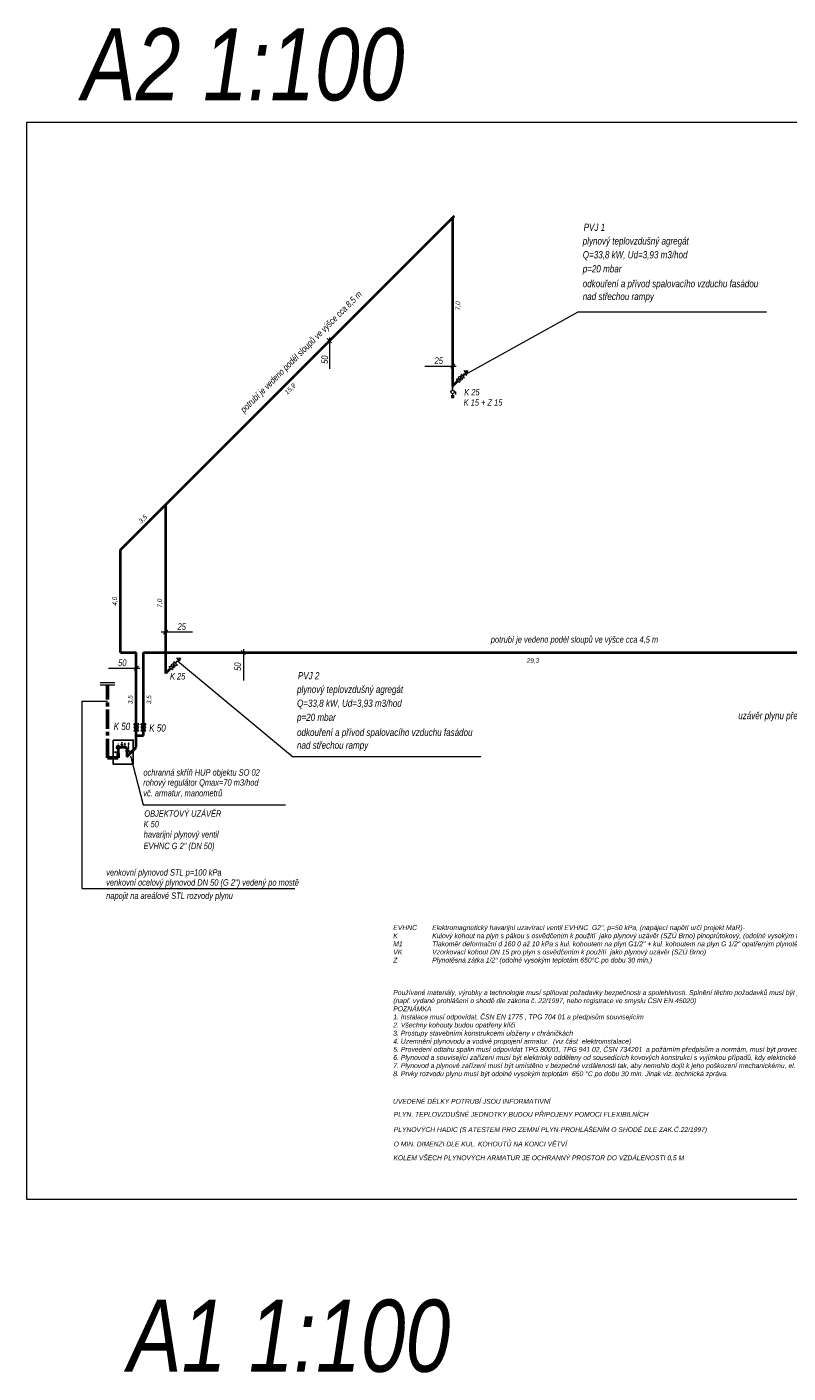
# Model space of a CAD drawing. Header units: millimetres. Extents: x 6435372 to 6591231, y 1734588 to 1852854.
# Tile 10 of 12: x 6518445 to 6548145, y 1800371 to 1852854. Entities that reach past the tile are written whole.
import ezdxf

# ---------------------------------------------------------------- set-up
doc = ezdxf.new("R2010")
doc.units = ezdxf.units.MM
doc.linetypes.add('DĚLICÍ', pattern=[1.25, 0.5, -0.25, 0, -0.25, 0, -0.25])
doc.linetypes.add('I-PLYN', pattern=[760, 500, -80, 100, -80])
for name, color, linetype in [('1', 7, 'Continuous'), ('plyn-popis', 7, 'Continuous'), ('PLYNNOVY', 7, 'Continuous'), ('SCHEMA', 7, 'Continuous')]:
    doc.layers.add(name, color=color, linetype=linetype)
for name, color, linetype, lineweight in [('LEGENDA', 7, 'Continuous', 0), ('Plyn', 6, 'Continuous', 30), ('plyn_popis', 7, 'Continuous', 18), ('plyn_potrubi', 40, 'PLYN2', 40)]:
    doc.layers.add(name, color=color, linetype=linetype, lineweight=lineweight)
doc.styles.add('ARIEL', font='arial.ttf')
doc.styles.add('INDRA', font='ariali.ttf')
doc.styles.get("Standard").update_dxf_attribs({"font": 'romans.shx'})
doc.linetypes.add('PLYN2', pattern='A,5,-0.5,["+",Standard,S=1,R=0,X=0,Y=-0.42],-1.2', length=6.7)

msp = doc.modelspace()

# ---------------------------------------------------------------- hatches: boundary and pattern name
at = {"layer": '1'}
h = msp.add_hatch(dxfattribs=at)
h.set_pattern_fill('ANSI31', scale=46.757812, angle=90, style=0)
h.set_pattern_definition([(135, (11115166.0734, 4160730.117), (-4.1328457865, -4.1328457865), [])])
h.paths.add_polyline_path([(6522129.8, 1824888.7, 0.1920288), (6522121.5, 1824867.7, 0.6588722), (6522173.1, 1824845.5)])

# ---------------------------------------------------------------- linework, layer by layer
at = {"ltscale": 300}
msp.add_line((6535056.7, 1838854.2), (6535056.7, 1838691.6), dxfattribs=at)
at = {"layer": '1', "color": 7}
for p, q in [((6522173.1, 1824845.5), (6522129.8, 1824888.7)), ((6522152, 1824837.1), (6522152, 1824810.6)), ((6522133.9, 1824791.5), (6522133.9, 1824805.1)), ((6522144.1, 1824791.5), (6522133.9, 1824791.5)), ((6522152, 1824810.6), (6522166.2, 1824810.6)), ((6522152, 1824810.3), (6522152, 1824800.6)), ((6522152, 1824784.7), (6522152, 1824767.1)), ((6522174.2, 1824825.2), (6522161.5, 1824825.2)), ((6522174.2, 1824818.8), (6522174.2, 1824825.2)), ((6522182.6, 1824810.6), (6522195.9, 1824810.6)), ((6522199.7, 1824804.9), (6522188.6, 1824804.9)), ((6522188.9, 1824816.5), (6522199.7, 1824816.5)), ((6522199.7, 1824816.5), (6522199.7, 1824804.9))]:
    msp.add_line(p, q, dxfattribs=at)
for centre, radius in [((6522152, 1824867.7), 30.6), ((6522152, 1824792.7), 7.93), ((6522174.4, 1824810.6), 8.24)]:
    msp.add_circle(centre, radius, dxfattribs=at)
at = {"layer": 'Plyn', "color": 7, "linetype": 'Continuous', "lineweight": 18, "ltscale": 1000}
for p, q in [((6535006.6, 1838499.4), (6535006.6, 1838407.9)), ((6535056.7, 1838552.3), (6535056.7, 1838440.6)), ((6535104.4, 1838407.9), (6535104.4, 1838502.1)), ((6535126.3, 1838624), (6535180.2, 1838624)), ((6535180.2, 1838516.7), (6535180.2, 1838624)), ((6535006.6, 1838407.9), (6535104.4, 1838407.9))]:
    msp.add_line(p, q, dxfattribs=at)
at = {"layer": 'Plyn', "color": 164, "linetype": 'I-PLYN', "lineweight": 53, "ltscale": 1.5}
for p, q in [((6521589.9, 1824353.8), (6521589.9, 1827203.9)), ((6522007.7, 1824353.8), (6521589.9, 1824353.8)), ((6522007.7, 1824353.8), (6522007.7, 1824543.3))]:
    msp.add_line(p, q, dxfattribs=at)
at = {"layer": 'Plyn', "color": 7, "linetype": 'Continuous', "lineweight": 18, "ltscale": 1000}
msp.add_circle((6535056.7, 1838621.9), 69.6, dxfattribs=at)
at = {"layer": 'plyn-popis', "ltscale": 200}
msp.add_line((6522337.7, 1824627.6), (6522386.6, 1824627.6), dxfattribs=at)
at = {"layer": 'plyn-popis'}
msp.add_lwpolyline([(6521809, 1825048.5), (6522591.4, 1825048.5), (6522591.4, 1824113), (6521809, 1824113)], close=True, dxfattribs=at)
at = {"layer": 'plyn-popis', "ltscale": 200}
msp.add_lwpolyline([(6522386.6, 1824648), (6522424.4, 1824648), (6522424.4, 1824607.2), (6522386.6, 1824607.2)], close=True, dxfattribs=at)
at = {"layer": 'plyn_popis', "ltscale": 200}
for p, q in [((6535133.9, 1845454.6), (6535089.7, 1845498.8)), ((6520602.2, 1819259.8), (6528893.2, 1819259.8))]:
    msp.add_line(p, q, dxfattribs=at)
at = {"layer": 'plyn_popis', "ltscale": 400}
for p, q in [((6535451.6, 1839249.1), (6539957.8, 1841742)), ((6539957.8, 1841742), (6547304.6, 1841742)), ((6535451.6, 1839249.1), (6535524.4, 1839348)), ((6535605.3, 1839283.3), (6535500, 1839453.2)), ((6535500, 1839453.2), (6535625.5, 1839352)), ((6535524.4, 1839348), (6535605.3, 1839283.3)), ((6535625.5, 1839352), (6535580.9, 1839453.2)), ((6535580.9, 1839453.2), (6535637.6, 1839396.5)), ((6535637.6, 1839396.5), (6535653.8, 1839461.3)), ((6524248.7, 1828046.3), (6524321.5, 1828145.2)), ((6524402.4, 1828080.4), (6524297.2, 1828250.4)), ((6524297.2, 1828250.4), (6524422.6, 1828149.2)), ((6524321.5, 1828145.2), (6524402.4, 1828080.4)), ((6524422.6, 1828149.2), (6524378.1, 1828250.3)), ((6524378.1, 1828250.3), (6524434.7, 1828193.7)), ((6524402.4, 1828080.4), (6528809.6, 1824404.3)), ((6524434.7, 1828193.7), (6524450.9, 1828258.4)), ((6521303, 1827293.1), (6521876.7, 1827293.1)), ((6521303, 1827203.9), (6521876.7, 1827203.9)), ((6520602.2, 1819259.8), (6520602.2, 1826568.3)), ((6520602.2, 1826568.3), (6521589.9, 1826568.3)), ((6521680.5, 1824353.8), (6521680.5, 1824379.5)), ((6521680.5, 1824379.5), (6521709.7, 1824353.8)), ((6521680.5, 1824353.8), (6521680.5, 1824328.2)), ((6521680.5, 1824328.2), (6521709.7, 1824353.8)), ((6522482.1, 1824429.4), (6522982.2, 1822528.2)), ((6528809.6, 1824404.3), (6536156.5, 1824404.3)), ((6522982.2, 1822528.2), (6528536.5, 1822528.2))]:
    msp.add_line(p, q, dxfattribs=at)
at = {"layer": 'plyn_popis', "ltscale": 30}
for p, q in [((6530324, 1840538.7), (6530161.7, 1840701)), ((6530248.9, 1840749.3), (6530248.9, 1839527.4)), ((6535192.2, 1839620.9), (6533970.2, 1839620.9)), ((6534981.6, 1839545.9), (6535143.9, 1839708.2)), ((6524903.2, 1829253.6), (6523681.2, 1829253.6)), ((6523778.7, 1829178.6), (6523941, 1829340.9)), ((6526968.8, 1828381.7), (6526806.5, 1828544)), ((6526893.8, 1828592.3), (6526893.8, 1827370.4)), ((6522845.4, 1827841.3), (6521623.5, 1827841.3)), ((6522634.8, 1827766.2), (6522797.1, 1827928.5))]:
    msp.add_line(p, q, dxfattribs=at)
at = {"layer": 'plyn_popis'}
for p, q in [((6535190.1, 1839126.4), (6535520.9, 1839179.8)), ((6535382.3, 1839318.5), (6535328.8, 1838987.7)), ((6524179.4, 1828115.6), (6524125.9, 1827784.8)), ((6523987.3, 1827923.5), (6524318, 1827976.9)), ((6522807.9, 1825411.4), (6522611.8, 1825683.1)), ((6522807.9, 1825683.1), (6522611.8, 1825411.4)), ((6523089.3, 1825411.4), (6522893.2, 1825683.1)), ((6523089.3, 1825683.1), (6522893.2, 1825411.4))]:
    msp.add_line(p, q, dxfattribs=at)
at = {"layer": 'plyn_popis', "ltscale": 30}
msp.add_lwpolyline([(6577844.5, 1849136.9), (6577844.5, 1807136.9), (6518444.5, 1807136.9), (6518444.5, 1849136.9)], close=True, dxfattribs=at)
at = {"layer": 'plyn_popis'}
for points in [[(6535328.8, 1838987.7), (6535190.1, 1839126.4)], [(6535382.3, 1839318.5), (6535520.9, 1839179.8)], [(6524179.4, 1828115.6), (6524318, 1827976.9)], [(6524125.9, 1827784.8), (6523987.3, 1827923.5)], [(6522807.9, 1825683.1), (6522611.8, 1825683.1)], [(6522611.8, 1825411.4), (6522807.9, 1825411.4)], [(6523089.3, 1825683.1), (6522893.2, 1825683.1)], [(6522893.2, 1825411.4), (6523089.3, 1825411.4)]]:
    msp.add_lwpolyline(points, dxfattribs=at)
at = {"layer": 'plyn_popis', "ltscale": 400}
msp.add_lwpolyline([(6522438.1, 1824546.9), (6522662.4, 1824771.2), (6522709.7, 1824723.9), (6522485.4, 1824499.6)], close=True, dxfattribs=at)
at = {"layer": 'plyn_popis'}
for centre in [(6535355.5, 1839153.1), (6524152.7, 1827950.2), (6522709.9, 1825547.2), (6522991.2, 1825547.2)]:
    msp.add_circle(centre, 75.7, dxfattribs=at)
at = {"layer": 'plyn_potrubi', "ltscale": 200}
for p, q in [((6522098, 1832462.9), (6535111.8, 1845476.7)), ((6535056.7, 1845421.5), (6535056.7, 1838854.2)), ((6523853.8, 1834218.7), (6523853.8, 1827651.3)), ((6522098, 1828462.9), (6522098, 1832462.9)), ((6522221.8, 1824767.1), (6522007.7, 1824767.1)), ((6522007.7, 1824767.1), (6522007.7, 1824543.3)), ((6522298.3, 1824766.9), (6522337.5, 1824766.9)), ((6522337.5, 1824766.9), (6522337.5, 1824399.1))]:
    msp.add_line(p, q, dxfattribs=at)
at = {"layer": 'plyn_potrubi', "ltscale": 400}
for p, q in [((6535259.5, 1839057), (6535056.7, 1838854.2)), ((6522098, 1828462.9), (6522709.9, 1828462.9)), ((6522709.9, 1824771.4), (6522709.9, 1828462.9)), ((6522991.2, 1825229.4), (6522991.2, 1828462.9)), ((6522991.2, 1828462.9), (6557650.6, 1828462.9)), ((6524056.6, 1827854.2), (6523853.8, 1827651.3)), ((6522709.9, 1825229.4), (6522991.2, 1825229.4)), ((6522337.5, 1824399.1), (6522709.9, 1824771.4))]:
    msp.add_line(p, q, dxfattribs=at)
at = {"layer": 'SCHEMA', "color": 7, "linetype": 'Continuous'}
for p, q in [((6522007.7, 1824841.7), (6522007.7, 1824681.2)), ((6522007.7, 1824797.7), (6522007.7, 1824833.7)), ((6522112.1, 1824767.1), (6521947, 1824767.1)), ((6522053.5, 1824767.1), (6521958.3, 1824767.1)), ((6522043.2, 1824619.8), (6521972.1, 1824543.3)), ((6521972.1, 1824543.3), (6522043.3, 1824543.3)), ((6522043.3, 1824543.3), (6521972.2, 1824619.8)), ((6521972.2, 1824619.8), (6522043.2, 1824619.8)), ((6522096, 1824781.2), (6522074.6, 1824781.2)), ((6522096, 1824753.1), (6522074.6, 1824753.1)), ((6522096, 1824753.1), (6522096, 1824781.2)), ((6522298.3, 1824731.5), (6522221.8, 1824802.5)), ((6522221.8, 1824802.5), (6522221.8, 1824731.3)), ((6522221.8, 1824731.3), (6522298.3, 1824802.4)), ((6522298.3, 1824802.4), (6522298.3, 1824731.5)), ((6522373.1, 1824665.8), (6522302, 1824589.3)), ((6522302, 1824589.3), (6522373.2, 1824589.3)), ((6522373.2, 1824589.3), (6522302.1, 1824665.8)), ((6522302.1, 1824665.8), (6522373.1, 1824665.8))]:
    msp.add_line(p, q, dxfattribs=at)
msp.add_lwpolyline([(6522019.2, 1824699.8), (6522019.2, 1824679.6), (6521996.2, 1824679.6), (6521996.2, 1824699.8)], dxfattribs=at)
for centre, radius in [((6522007.7, 1824767.1), 68.3), ((6522007.7, 1824767.1), 30.6), ((6522007.6, 1824581.6), 21.9), ((6522007.7, 1824767.1), 12), ((6522260.1, 1824767.1), 21.9)]:
    msp.add_circle(centre, radius, dxfattribs=at)

# ---------------------------------------------------------------- texts
at = {"insert": (6532738.7, 1817833.3), "char_height": 189.8438, "width": 30373.711, "attachment_point": 1, "style": 'INDRA'}
msp.add_mtext('\\A1;EVHNC        Elektromagnetický havarijní uzavírací ventil EVHNC  G2", p=50 kPa, (napájecí napětí určí projekt MaR)- \\PK ^I^IKulový kohout na plyn s pákou s osvědčením k použití  jako plynový uzávěr (SZÚ Brno) plnoprůtokový, (odolné vysokým teplotám 650°C po dobu 30 min.)\\PM1       ^ITlakoměr deformační d 160 0 až 10 kPa s kul. kohoutem na plyn G1/2" + kul. kohoutem na plyn G 1/2" opatřeným plynotěsnou zátkou pro odtlakování plynoměru\\PVK ^I^IVzorkovací kohout DN 15 pro plyn s osvědčením k použití  jako plynový uzávěr (SZÚ Brno)\\PZ ^I^IPlynotěsná zátka 1/2“ (odolné vysokým teplotám 650°C po dobu 30 min.)\\P\\P\\P\\PPoužívané materiály, výrobky a technologie musí splňovat požadavky bezpečnosti a spolehlivosti. Splnění těchto požadavků musí být prokázáno. \\P(např. vydané prohlášení o shodě dle zákona č. 22/1997, nebo registrace ve smyslu ČSN EN 45020)\\PPOZNÁMKA\\P1. Instalace musí odpovídat, ČSN EN 1775 , TPG 704 01 a předpisům souvisejícím\\P2. Všechny kohouty budou opatřeny klíči\\P3. Prostupy stavebními konstrukcemi uloženy v\\~chráničkách \\P4. Uzemnění plynovodu a vodivé propojení armatur.  (viz část  elektroinstalace)\\P5. Provedení odtahu spalin musí odpovídat TPG 80001, TPG 941 02, ČSN 734201  a požárním předpisům a normám, musí být provedeno jejich uzemnění. \\P6. Plynovod a související zařízení musí být elektricky odděleny od sousedících kovových konstrukcí s\\~vyjímkou případů, kdy elektrické propojení je součástí zařízení ochrany plynovodu. \\P7. Plynovod a plynové zařízení musí být umístěno v\\~bezpečné vzdálenosti tak, aby nemohlo dojít k\\~jeho poškození mechanickému, el. obloukem mezi potrubím a elektrickými vodiči, nebo jinými vlivy.\\P8. Prvky rozvodu plynu musí být odolné vysokým teplotám  650 °C po dobu 30 min. Jinak viz. technická zpráva.', dxfattribs=at)
at = {"layer": 'LEGENDA', "ltscale": 400, "style": 'INDRA', "width": 0.8}
for s, p in [('UVEDENÉ DÉLKY POTRUBÍ JSOU INFORMATIVNÍ', (6532727.7, 1810871.2, 7523.2)), ('PLYN. TEPLOVZDUŠNÉ JEDNOTKY BUDOU PŘIPOJENY POMOCI FLEXIBILNÍCH ', (6532757.5, 1810364)), ('PLYNOVÝCH HADIC (S ATESTEM PRO ZEMNÍ PLYN-PROHLÁŠENÍM O SHODĚ DLE ZAK.Č.22/1997)', (6532757.5, 1809770.2)), ('O MIN. DIMENZI DLE KUL. KOHOUTŮ NA KONCI VĚTVÍ', (6532757.5, 1809208.8)), ('KOLEM VŠECH PLYNOVÝCH ARMATUR JE OCHRANNÝ PROSTOR DO VZDÁLENOSTI 0,5 M', (6532746.7, 1808669.3))]:
    msp.add_text(s, height=187.5, dxfattribs=at).set_placement(p)
at = {"layer": 'Plyn', "color": 7, "style": 'ARIEL'}
msp.add_text('R1', height=49.22, rotation=0.77041, dxfattribs=at).set_placement((6521948.8, 1824888.4, -4384.9))
at = {"layer": 'plyn_popis', "linetype": 'Continuous', "style": 'INDRA', "width": 0.8}
for s, height, p in [('A2 1:100', 2812.5, (6520597, 1849991.6)), ('PVJ 1 ', 281.25, (6540167.8, 1844903.3)), ('plynový teplovzdušný agregát', 281.25, (6540131.8, 1844370.1)), ('Q=33,8 kW, Ud=3,93 m3/hod', 281.25, (6540131.8, 1843831.5)), ('p=20 mbar', 281.25, (6540131.8, 1843282.9)), ('odkouření a přívod spalovacího vzduchu fasádou', 281.25, (6540131.8, 1842704.7)), ('nad střechou rampy', 281.25, (6540131.8, 1842205.3)), ('25', 262.5, (6534350.8, 1839712.3)), ('K 25', 250, (6535507.4, 1838488.7)), ('K 15 + Z 15', 250, (6535485.8, 1838088.1)), ('25', 262.5, (6524321.2, 1829345)), ('potrubí je vedeno podél sloupů ve výšce cca 4,5 m', 250, (6536545.8, 1828846.3)), ('50', 262.5, (6522004.1, 1827932.7)), ('K 25', 250, (6524027.7, 1827411.5)), ('PVJ 2 ', 281.25, (6529019.7, 1827418.4)), ('plynový teplovzdušný agregát', 281.25, (6528983.6, 1826885.1)), ('Q=33,8 kW, Ud=3,93 m3/hod', 281.25, (6528983.6, 1826346.6)), ('p=20 mbar', 281.25, (6528983.6, 1825798)), ('uzávěr plynu před technickou místností', 281.25, (6546200.2, 1825863.9)), ('K 50', 281.25, (6521830, 1825443.7)), ('K 50', 281.25, (6523216.2, 1825380.1)), ('odkouření a přívod spalovacího vzduchu fasádou', 281.25, (6528983.6, 1825210.1)), ('nad střechou rampy', 281.25, (6528983.6, 1824710.7)), ('ochranná skříň HUP objektu SO 02', 250, (6522990.2, 1823662.8)), ('rohový regulátor Qmax=70 m3/hod', 250, (6522982.2, 1823271.6)), ('vč. armatur, manometrů', 250, (6522982.2, 1822854.2)), ('venkovní plynovod STL p=100 kPa', 250, (6521537, 1819765.8)), ('venkovní ocelový plynovod DN 50 (G 2") vedený po mostě', 250, (6521537, 1819375.7)), ('napojit na areálové STL rozvody plynu', 250, (6521537, 1818857.7)), ('A1 1:100', 2812.5, (6522383, 1800420.9))]:
    msp.add_text(s, height=height, dxfattribs=at).set_placement(p)
for s, height, rotation, p in [('potrubí je vedeno podél sloupů ve výšce cca 8,5 m', 250, 45, (6526922.3, 1837793)), ('50', 262.5, 90, (6530195.6, 1839717.4)), ('50', 262.5, 90, (6526802.4, 1827751))]:
    msp.add_text(s, height=height, rotation=rotation, dxfattribs=at).set_placement(p)
at = {"layer": 'plyn_popis', "color": 8, "linetype": 'Continuous', "style": 'INDRA', "width": 0.8}
for s, rotation, p in [('7,0', 90, (6535349.7, 1841806.8)), ('15,9', 45, (6528607.1, 1838506.9)), ('3,5', 45, (6522909, 1833481.4)), ('4,0', 90, (6521959.1, 1830287.4)), ('7,0', 90, (6523709.9, 1830212.2)), ('3,5', 90, (6522566, 1826449)), ('3,5', 90, (6523295, 1826449))]:
    msp.add_text(s, height=180, rotation=rotation, dxfattribs=at).set_placement(p)
msp.add_text('29,3', height=180, dxfattribs=at).set_placement((6537943.6, 1828061.8))
at = {"layer": 'plyn_popis', "linetype": 'DĚLICÍ', "style": 'INDRA', "width": 0.8}
for s, p in [('OBJEKTOVÝ UZÁVĚR ', (6523026.5, 1822059.3, -35871)), ('K 50', (6522999.3, 1821648.6, -35871)), ('havarijní plynový ventil', (6523002.7, 1821248.9, -35871)), ('EVHNC G 2" (DN 50)', (6522996.8, 1820798, -35871))]:
    msp.add_text(s, height=250, dxfattribs=at).set_placement(p)
at = {"layer": 'PLYNNOVY', "color": 7, "linetype": 'Continuous', "width": 0.9}
for s, height, p in [('M', 28.9, (6522132.3, 1824942.8, -2130.2)), ('K 25', 28.88, (6521844.5, 1824564, -2130.2))]:
    msp.add_text(s, height=height, dxfattribs=at).set_placement(p)
for s, p in [('K 50', (6522283.1, 1824837.9)), ('EVHNC 1050', (6522421.9, 1824714.3))]:
    msp.add_text(s, height=28.88, rotation=90, dxfattribs=at).set_placement(p)

doc.saveas('drawing.dxf')
